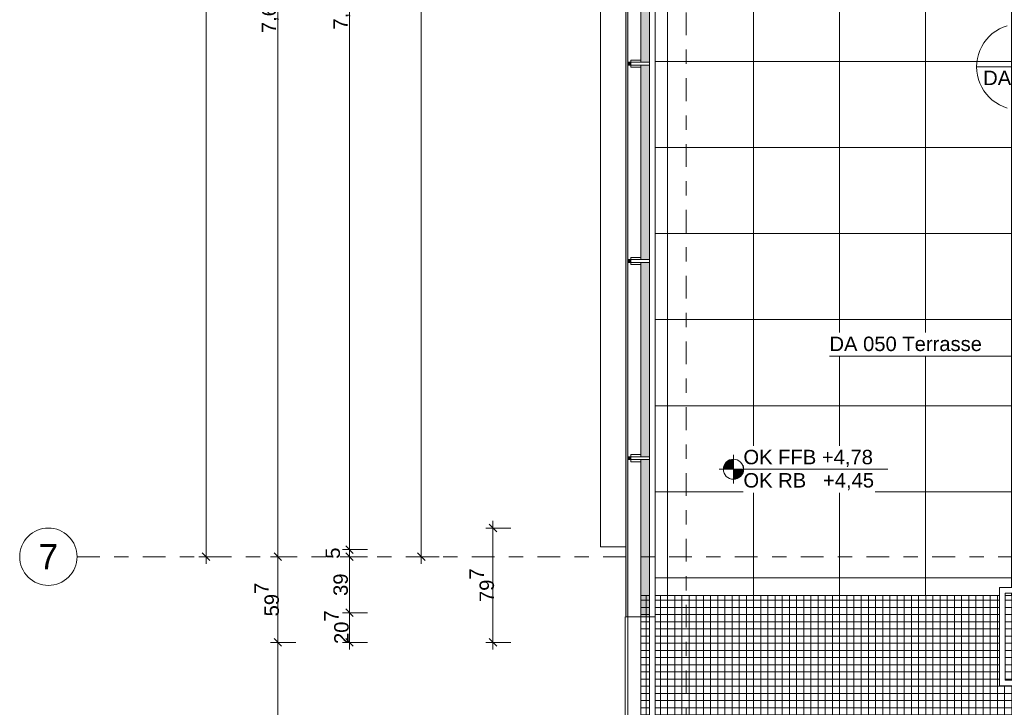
# Model space of a CAD drawing. Header units: metres. Extents: x -180 to 4, y -50 to 6.
# Tile 2 of 256: x -180.07 to -173.2, y -40.5 to -35.7. Entities that reach past the tile are written whole.
import ezdxf

# ---------------------------------------------------------------- set-up
doc = ezdxf.new("R2010")
doc.units = ezdxf.units.M
doc.header["$LTSCALE"] = 0.05
doc.header["$PDMODE"] = 1
doc.header["$PDSIZE"] = -2
doc.linetypes.add('Linienart-53', pattern=[5.291531, 3.175, -1.058062, 0.352704, -0.705764])
doc.layers.get('0').update_dxf_attribs({"lineweight": 25})
for name, color, linetype, lineweight, true_color in [('30 -33 Aussenwände- 7 Fassade_ Elemente', 7, 'Continuous', 9, 0x00aacc), ('30 -34 Innenwände- 6 Elemente', 7, 'Continuous', 9, 0xff6633), ('30 -36 Dächer- 3 Dachbeläge', 7, 'Continuous', 15, 0x9999ff), ('30 -36 Dächer- 4 Dachbekleidungen', 7, 'Continuous', 9, 0xccccff), ('70 -72 Beschriftung- 1 Beschriftung allgemein', 7, 'Continuous', 9, 0xff6633), ('70 -72 Beschriftung- 7 Detailverweise', 7, 'Continuous', 9, 0x00dd00), ('70 -76 Bemaßung- 2 Allgemein', 7, 'Continuous', 5, 0x6666cc)]:
    doc.layers.add(name, color=color, linetype=linetype, lineweight=lineweight, true_color=true_color)
for name, color, linetype, lineweight in [('60- 61 allgemeine Ausstattung- 4 Terrassen', 7, 'Continuous', 9), ('70 -71 Achsen- 1 Gebäudeachsen', 7, 'Linienart-53', 18), ('70 -72 Beschriftung- 5 Höhenkoten', 7, 'Continuous', 15), ('Keine', 7, 'Continuous', 9)]:
    doc.layers.add(name, color=color, linetype=linetype, lineweight=lineweight)
doc.styles.add('Arial', font='arial.ttf')
doc.dimstyles.new('k+k 1_50', dxfattribs={"dimtxt": 0.100689, "dimasz": 0.05302, "dimexe": 0.05, "dimexo": 0.15, "dimgap": 0.01, "dimtad": 1, "dimdec": 3, "dimtxsty": 'Arial', "dimblk": 'VW_SLASH', "dimblk1": 'VW_SLASH', "dimblk2": 'VW_SLASH', "dimcen": 0, "dimdle": 0.05, "dimadec": 3, "dimazin": 0, "dimtfac": 0.75, "dimtdec": 3, "dimtix": 1, "dimtmove": 0, "dimatfit": 0, "dimldrblk": 'VW_SLASH-1', "dimfxl": 0.125, "dimfxlon": 1, "dimfrac": 2, "dimtolj": 1, "dimarcsym": 0})

# ---------------------------------------------------------------- blocks, each defined once
blk = doc.blocks.new('Gruppe-7669')
at = {"color": 255}
blk.add_wipeout([(-175.826, -39.867), (-175.826, -42.937), (-172.846, -42.937), (-172.846, -42.847), (-175.736, -42.847), (-175.736, -39.867)], dxfattribs=at).dxf.layer = '30 -34 Innenwände- 6 Elemente'
at = {"layer": '30 -34 Innenwände- 6 Elemente', "flags": 128}
blk.add_lwpolyline([(-175.826, -39.867), (-175.826, -42.937), (-172.846, -42.937), (-172.846, -42.847), (-175.736, -42.847), (-175.736, -39.867)], close=True, dxfattribs=at)
blk = doc.blocks.new('Gruppe-7670')
at = {"color": 255}
blk.add_wipeout([(-175.676, -39.867), (-175.676, -42.787), (-172.846, -42.787), (-172.846, -42.747), (-175.636, -42.747), (-175.636, -39.867)], dxfattribs=at).dxf.layer = '30 -34 Innenwände- 6 Elemente'
at = {"layer": '30 -34 Innenwände- 6 Elemente', "flags": 128}
blk.add_lwpolyline([(-175.676, -39.867), (-175.676, -42.787), (-172.846, -42.787), (-172.846, -42.747), (-175.636, -42.747), (-175.636, -39.867)], close=True, dxfattribs=at)
blk = doc.blocks.new('Gruppe-7671')
at = {"layer": '30 -34 Innenwände- 6 Elemente', "color": 7, "transparency": 33554687}
blk.add_blockref('Gruppe-7669', (0, 0), dxfattribs=at)
blk.add_blockref('Gruppe-7670', (0, 0), dxfattribs=at)
blk = doc.blocks.new('Gruppe-7672')
at = {"layer": '30 -34 Innenwände- 6 Elemente', "color": 7, "transparency": 33554687}
blk.add_blockref('Gruppe-7671', (0, 0), dxfattribs=at)
at = {"layer": '30 -34 Innenwände- 6 Elemente', "color": 0, "flags": 1}
for tag in ['IFC_UUID', 'instanceID']:
    blk.add_attdef(tag, (-175.826, -42.937), '', height=0.00018, dxfattribs=at)
blk = doc.blocks.new('Gruppe-7729')
at = {"layer": '70 -72 Beschriftung- 5 Höhenkoten', "linetype": 'Continuous', "lineweight": 0}
h = blk.add_hatch(color=7, dxfattribs=at)
edge = h.paths.add_edge_path()
edge.add_arc((-175.091, -38.837), 0.07, 90, 180)
edge.add_line((-175.161, -38.837), (-175.091, -38.837))
edge.add_line((-175.091, -38.837), (-175.091, -38.767))
at = {"layer": '70 -72 Beschriftung- 5 Höhenkoten'}
blk.add_line((-175.091, -38.937), (-175.091, -38.737), dxfattribs=at)
at = {"layer": '70 -72 Beschriftung- 5 Höhenkoten', "flags": 128}
for points in [[(-175.091, -38.767, 0.414214), (-175.161, -38.837), (-175.091, -38.837)], [(-175.161, -38.837, 0.414214), (-175.091, -38.907), (-175.091, -38.837)]]:
    blk.add_lwpolyline(points, format="xyb", close=True, dxfattribs=at)
at = {"color": 255, "linetype": 'Continuous'}
blk.add_wipeout([(-175.021, -38.837), (-174.1123, -38.837), (-174.1123, -38.6748), (-175.021, -38.6748)], dxfattribs=at).dxf.layer = '70 -72 Beschriftung- 5 Höhenkoten'
at = {"layer": '70 -72 Beschriftung- 5 Höhenkoten', "insert": (-175.021, -38.7014), "char_height": 0.100689, "attachment_point": 1, "line_spacing_factor": 0.96878, "style": 'Arial'}
blk.add_mtext('OK FFB +4,78', dxfattribs=at)
at = {"color": 255, "linetype": 'Continuous'}
blk.add_wipeout([(-175.021, -38.9993), (-174.1044, -38.9993), (-174.1044, -38.837), (-175.021, -38.837)], dxfattribs=at).dxf.layer = '70 -72 Beschriftung- 5 Höhenkoten'
at = {"layer": '70 -72 Beschriftung- 5 Höhenkoten', "linetype": 'Continuous', "lineweight": 0}
h = blk.add_hatch(color=7, dxfattribs=at)
edge = h.paths.add_edge_path()
edge.add_arc((-175.091, -38.837), 0.07, 270, 360)
edge.add_line((-175.021, -38.837), (-175.091, -38.837))
edge.add_line((-175.091, -38.837), (-175.091, -38.907))
at = {"layer": '70 -72 Beschriftung- 5 Höhenkoten'}
blk.add_line((-175.191, -38.837), (-174.0133, -38.837), dxfattribs=at)
at = {"layer": '70 -72 Beschriftung- 5 Höhenkoten', "flags": 128}
for points in [[(-175.021, -38.837, 0.414214), (-175.091, -38.767), (-175.091, -38.837)], [(-175.091, -38.907, 0.414214), (-175.021, -38.837), (-175.091, -38.837)]]:
    blk.add_lwpolyline(points, format="xyb", close=True, dxfattribs=at)
at = {"layer": '70 -72 Beschriftung- 5 Höhenkoten', "insert": (-175.021, -38.8637), "char_height": 0.100689, "attachment_point": 1, "line_spacing_factor": 0.96878, "style": 'Arial'}
blk.add_mtext('OK RB   +4,45', dxfattribs=at)
blk = doc.blocks.new('Gruppe-7746')
at = {"layer": '70 -72 Beschriftung- 7 Detailverweise'}
blk.add_line((0.935, 0), (0.335, 0), dxfattribs=at)
at = {"layer": '70 -72 Beschriftung- 7 Detailverweise', "flags": 128}
blk.add_lwpolyline([(0.935, 0), (0.9336, -0.0294), (0.9292, -0.0585), (0.9221, -0.0871), (0.9122, -0.1148), (0.8996, -0.1414), (0.8844, -0.1667), (0.8669, -0.1903), (0.8471, -0.2121), (0.8253, -0.2319), (0.8017, -0.2494), (0.7764, -0.2646), (0.7498, -0.2772), (0.7221, -0.2871), (0.6935, -0.2942), (0.6644, -0.2986), (0.635, -0.3), (0.6056, -0.2986), (0.5765, -0.2942), (0.5479, -0.2871), (0.5202, -0.2772), (0.4936, -0.2646), (0.4683, -0.2494), (0.4447, -0.2319), (0.4229, -0.2121), (0.4031, -0.1903), (0.3856, -0.1667), (0.3704, -0.1414), (0.3578, -0.1148), (0.3479, -0.0871), (0.3408, -0.0585), (0.3364, -0.0294), (0.335, 0), (0.3364, 0.0294), (0.3408, 0.0585), (0.3479, 0.0871), (0.3578, 0.1148), (0.3704, 0.1414), (0.3856, 0.1667), (0.4031, 0.1903), (0.4229, 0.2121), (0.4447, 0.2319), (0.4683, 0.2494), (0.4936, 0.2646), (0.5202, 0.2772), (0.5479, 0.2871), (0.5765, 0.2942), (0.6056, 0.2986), (0.635, 0.3), (0.6644, 0.2986), (0.6935, 0.2942), (0.7221, 0.2871), (0.7498, 0.2772), (0.7764, 0.2646), (0.8017, 0.2494), (0.8253, 0.2319), (0.8471, 0.2121), (0.8669, 0.1903), (0.8844, 0.1667), (0.8996, 0.1414), (0.9122, 0.1148), (0.9221, 0.0871), (0.9292, 0.0585), (0.9336, 0.0294)], close=True, dxfattribs=at)
at = {"layer": '70 -72 Beschriftung- 7 Detailverweise'}
blk.add_point((0.635, 0), dxfattribs=at)
at = {"layer": '70 -72 Beschriftung- 7 Detailverweise', "char_height": 0.10069, "line_spacing_factor": 0.96878, "style": 'Arial'}
for s, insert, attachment_point in [('RQ', (0.635, 0.0046), 8), ('DA_002', (0.635, -0.0267), 2)]:
    blk.add_mtext(s, dxfattribs=dict(at, insert=insert, attachment_point=attachment_point))
blk = doc.blocks.new('Referenzmarkierung-3')
at = {"layer": '70 -72 Beschriftung- 7 Detailverweise', "transparency": 33554687}
for q in [(-1.1324, 0), (0.635, 0)]:
    blk.add_line((0, 0), q, dxfattribs=at)
at = {"layer": '70 -72 Beschriftung- 7 Detailverweise', "color": 7, "transparency": 33554687}
blk.add_blockref('Gruppe-7746', (0, 0), dxfattribs=at)
blk = doc.blocks.new('Gruppe-7831')
at = {"color": 255}
blk.add_wipeout([(-175.736, -38.7495), (-175.806, -38.7495), (-175.806, -38.7695), (-175.736, -38.7695)], dxfattribs=at).dxf.layer = '30 -36 Dächer- 4 Dachbekleidungen'
at = {"layer": '30 -36 Dächer- 3 Dachbeläge', "linetype": 'Continuous', "lineweight": 0, "transparency": 33554687}
blk.add_hatch(color=254, dxfattribs=at).paths.add_polyline_path([(-175.826, -38.7495), (-175.806, -38.7495), (-175.806, -38.7695), (-175.826, -38.7695)])
at = {"layer": '30 -36 Dächer- 3 Dachbeläge', "color": 254, "linetype": 'Continuous', "lineweight": 9, "true_color": 0xccccff, "transparency": 33554687, "flags": 128}
blk.add_lwpolyline([(-175.826, -38.7495), (-175.806, -38.7495), (-175.806, -38.7695), (-175.826, -38.7695)], dxfattribs=at)
at = {"layer": '30 -36 Dächer- 4 Dachbekleidungen', "flags": 128}
for points in [[(-175.736, -38.7345), (-175.806, -38.7345), (-175.806, -38.7495)], [(-175.736, -38.7495), (-175.806, -38.7495), (-175.806, -38.7695), (-175.736, -38.7695)], [(-175.736, -38.7845), (-175.806, -38.7845), (-175.806, -38.7695)]]:
    blk.add_lwpolyline(points, dxfattribs=at)
at = {"color": 255}
blk.add_wipeout([(-175.736, -38.7495), (-175.676, -38.7495), (-175.676, -38.7695), (-175.736, -38.7695)], dxfattribs=at).dxf.layer = '30 -36 Dächer- 4 Dachbekleidungen'
at = {"layer": '30 -36 Dächer- 4 Dachbekleidungen', "flags": 128}
blk.add_lwpolyline([(-175.736, -38.7495), (-175.676, -38.7495), (-175.676, -38.7695), (-175.736, -38.7695)], dxfattribs=at)
blk = doc.blocks.new('Gruppe-7832')
at = {"color": 255}
blk.add_wipeout([(-175.736, -37.3745), (-175.806, -37.3745), (-175.806, -37.3945), (-175.736, -37.3945)], dxfattribs=at).dxf.layer = '30 -36 Dächer- 4 Dachbekleidungen'
at = {"layer": '30 -36 Dächer- 3 Dachbeläge', "linetype": 'Continuous', "lineweight": 0, "transparency": 33554687}
blk.add_hatch(color=254, dxfattribs=at).paths.add_polyline_path([(-175.826, -37.3745), (-175.806, -37.3745), (-175.806, -37.3945), (-175.826, -37.3945)])
at = {"layer": '30 -36 Dächer- 3 Dachbeläge', "color": 254, "linetype": 'Continuous', "lineweight": 9, "true_color": 0xccccff, "transparency": 33554687, "flags": 128}
blk.add_lwpolyline([(-175.826, -37.3745), (-175.806, -37.3745), (-175.806, -37.3945), (-175.826, -37.3945)], dxfattribs=at)
at = {"layer": '30 -36 Dächer- 4 Dachbekleidungen', "flags": 128}
for points in [[(-175.736, -37.3595), (-175.806, -37.3595), (-175.806, -37.3745)], [(-175.736, -37.3745), (-175.806, -37.3745), (-175.806, -37.3945), (-175.736, -37.3945)], [(-175.736, -37.4095), (-175.806, -37.4095), (-175.806, -37.3945)]]:
    blk.add_lwpolyline(points, dxfattribs=at)
at = {"color": 255}
blk.add_wipeout([(-175.736, -37.3745), (-175.676, -37.3745), (-175.676, -37.3945), (-175.736, -37.3945)], dxfattribs=at).dxf.layer = '30 -36 Dächer- 4 Dachbekleidungen'
at = {"layer": '30 -36 Dächer- 4 Dachbekleidungen', "flags": 128}
blk.add_lwpolyline([(-175.736, -37.3745), (-175.676, -37.3745), (-175.676, -37.3945), (-175.736, -37.3945)], dxfattribs=at)
blk = doc.blocks.new('Gruppe-7833')
at = {"color": 255}
blk.add_wipeout([(-175.736, -35.9995), (-175.806, -35.9995), (-175.806, -36.0195), (-175.736, -36.0195)], dxfattribs=at).dxf.layer = '30 -36 Dächer- 4 Dachbekleidungen'
at = {"layer": '30 -36 Dächer- 3 Dachbeläge', "linetype": 'Continuous', "lineweight": 0, "transparency": 33554687}
blk.add_hatch(color=254, dxfattribs=at).paths.add_polyline_path([(-175.826, -35.9995), (-175.806, -35.9995), (-175.806, -36.0195), (-175.826, -36.0195)])
at = {"layer": '30 -36 Dächer- 3 Dachbeläge', "color": 254, "linetype": 'Continuous', "lineweight": 9, "true_color": 0xccccff, "transparency": 33554687, "flags": 128}
blk.add_lwpolyline([(-175.826, -35.9995), (-175.806, -35.9995), (-175.806, -36.0195), (-175.826, -36.0195)], dxfattribs=at)
at = {"layer": '30 -36 Dächer- 4 Dachbekleidungen', "flags": 128}
for points in [[(-175.736, -35.9845), (-175.806, -35.9845), (-175.806, -35.9995)], [(-175.736, -35.9995), (-175.806, -35.9995), (-175.806, -36.0195), (-175.736, -36.0195)], [(-175.736, -36.0345), (-175.806, -36.0345), (-175.806, -36.0195)]]:
    blk.add_lwpolyline(points, dxfattribs=at)
at = {"color": 255}
blk.add_wipeout([(-175.736, -35.9995), (-175.676, -35.9995), (-175.676, -36.0195), (-175.736, -36.0195)], dxfattribs=at).dxf.layer = '30 -36 Dächer- 4 Dachbekleidungen'
at = {"layer": '30 -36 Dächer- 4 Dachbekleidungen', "flags": 128}
blk.add_lwpolyline([(-175.736, -35.9995), (-175.676, -35.9995), (-175.676, -36.0195), (-175.736, -36.0195)], dxfattribs=at)
blk = doc.blocks.new('Gruppe-7859')
at = {"layer": '60- 61 allgemeine Ausstattung- 4 Terrassen', "linetype": 'Continuous', "lineweight": 9, "transparency": 33554534}
h = blk.add_hatch(dxfattribs=at)
h.set_pattern_fill('Platte 60_60 SRF-1', style=0, pattern_type=2)
h.set_pattern_definition([(90, (-171.951, -31.79404), (-0.6, 7e-17), []), (0, (-171.951, -31.79404), (0, 0.6), [])])
h.paths.add_polyline_path([(-163.6783, -31.794), (-175.661, -31.794), (-175.661, -39.717), (-171.951, -39.717), (-171.951, -33.594), (-163.6783, -33.594)])
h = blk.add_hatch(dxfattribs=at)
h.set_pattern_fill('Betonfertigteil  SRF', color=252, style=0, pattern_type=2)
h.set_pattern_definition([(0, (0, 0), (3e-18, 0.05), []), (90, (0, 0), (0.05, 0), [])])
h.paths.add_polyline_path([(-172.846, -40.247), (-173.136, -40.247), (-173.136, -39.717), (-175.736, -39.717), (-175.736, -42.847), (-172.846, -42.847)])
at = {"layer": '60- 61 allgemeine Ausstattung- 4 Terrassen', "color": 252, "linetype": 'Continuous', "true_color": 0x888888, "flags": 128}
blk.add_lwpolyline([(-172.846, -40.247), (-173.136, -40.247), (-173.136, -39.717), (-175.736, -39.717), (-175.736, -42.847), (-172.846, -42.847)], close=True, dxfattribs=at)
at = {"layer": '70 -72 Beschriftung- 7 Detailverweise'}
blk.add_line((-172.795, -36.0314), (-173.395, -36.0314), dxfattribs=at)
at = {"layer": '70 -72 Beschriftung- 7 Detailverweise', "transparency": 33554687}
blk.add_line((-173.2886, -38.0479), (-172.6536, -38.0479), dxfattribs=at)
at = {"layer": '70 -72 Beschriftung- 7 Detailverweise', "flags": 128}
blk.add_lwpolyline([(-173.1821, -36.3185), (-173.2098, -36.3086), (-173.2364, -36.296), (-173.2617, -36.2809), (-173.2853, -36.2633), (-173.3071, -36.2435), (-173.3269, -36.2217), (-173.3444, -36.1981), (-173.3596, -36.1728), (-173.3721, -36.1462), (-173.3821, -36.1185), (-173.3892, -36.0899), (-173.3935, -36.0608), (-173.395, -36.0314), (-173.3935, -36.002), (-173.3892, -35.9729), (-173.3821, -35.9443), (-173.3721, -35.9166), (-173.3596, -35.89), (-173.3444, -35.8647), (-173.3269, -35.8411), (-173.3071, -35.8193), (-173.2853, -35.7995), (-173.2617, -35.782), (-173.2364, -35.7668), (-173.2098, -35.7542), (-173.1821, -35.7443)], dxfattribs=at)
at = {"layer": '70 -72 Beschriftung- 7 Detailverweise'}
blk.add_blockref('Referenzmarkierung-3', (-173.2886, -38.0479), dxfattribs=at)
at = {"layer": '70 -72 Beschriftung- 7 Detailverweise', "insert": (-173.095, -36.0581), "char_height": 0.10069, "attachment_point": 2, "line_spacing_factor": 0.96878, "style": 'Arial'}
blk.add_mtext('DA_145', dxfattribs=at)
at = {"color": 255, "linetype": 'Continuous', "lineweight": 9, "transparency": 33554687}
blk.add_wipeout([(-176.018, -31.267), (-175.841, -31.267), (-175.841, -39.377), (-176.018, -39.377)], dxfattribs=at).dxf.layer = '30 -33 Aussenwände- 7 Fassade_ Elemente'
at = {"layer": '30 -36 Dächer- 3 Dachbeläge', "linetype": 'Continuous', "lineweight": 0}
blk.add_hatch(color=254, dxfattribs=at).paths.add_polyline_path([(-175.676, -39.717), (-175.676, -31.617), (-175.841, -31.617), (-175.841, -39.867), (-175.636, -39.867), (-175.636, -39.717)])
at = {"layer": '30 -33 Aussenwände- 7 Fassade_ Elemente', "color": 7, "linetype": 'Continuous', "lineweight": 9, "transparency": 33554687, "flags": 128}
blk.add_lwpolyline([(-176.018, -31.267), (-175.841, -31.267), (-175.841, -39.377), (-176.018, -39.377)], close=True, dxfattribs=at)
at = {"layer": '30 -36 Dächer- 3 Dachbeläge', "flags": 128}
blk.add_lwpolyline([(-175.676, -39.717), (-175.676, -31.617), (-175.841, -31.617), (-175.841, -39.867), (-175.636, -39.867), (-175.636, -39.717)], close=True, dxfattribs=at)
at = {"layer": '60- 61 allgemeine Ausstattung- 4 Terrassen', "color": 7}
blk.add_blockref('Gruppe-7729', (0, 0), dxfattribs=at)
at = {"color": 255}
blk.add_wipeout([(-173.236, -40.347), (-172.846, -40.347), (-172.846, -40.307), (-173.196, -40.307), (-173.196, -39.702), (-160.641, -39.702), (-160.641, -39.662), (-173.236, -39.662)], dxfattribs=at).dxf.layer = '30 -36 Dächer- 4 Dachbekleidungen'
at = {"color": 255, "linetype": 'Continuous'}
blk.add_wipeout([(-174.421, -38.0479), (-173.3516, -38.0479), (-173.3516, -37.8856), (-174.421, -37.8856)], dxfattribs=at).dxf.layer = '70 -72 Beschriftung- 5 Höhenkoten'
at = {"layer": '30 -36 Dächer- 4 Dachbekleidungen', "flags": 128}
blk.add_lwpolyline([(-173.236, -40.347), (-172.846, -40.347), (-172.846, -40.307), (-173.196, -40.307), (-173.196, -39.702), (-160.641, -39.702), (-160.641, -39.662), (-173.236, -39.662)], close=True, dxfattribs=at)
at = {"layer": '70 -72 Beschriftung- 7 Detailverweise', "transparency": 33554687}
blk.add_line((-173.2886, -38.0479), (-174.421, -38.0479), dxfattribs=at)
at = {"layer": '70 -72 Beschriftung- 5 Höhenkoten', "insert": (-174.421, -37.9122), "char_height": 0.100689, "attachment_point": 1, "line_spacing_factor": 0.96878, "style": 'Arial'}
blk.add_mtext('DA 050 Terrasse', dxfattribs=at)
at = {"color": 255}
for points in [[(-175.826, -31.617), (-175.736, -31.617), (-175.736, -39.867), (-175.826, -39.867)], [(-175.676, -31.617), (-175.636, -31.617), (-175.636, -39.867), (-175.676, -39.867)]]:
    blk.add_wipeout(points, dxfattribs=at).dxf.layer = '30 -36 Dächer- 4 Dachbekleidungen'
at = {"layer": '30 -36 Dächer- 4 Dachbekleidungen', "flags": 128}
for points in [[(-175.826, -31.617), (-175.736, -31.617), (-175.736, -39.867), (-175.826, -39.867)], [(-175.676, -31.617), (-175.636, -31.617), (-175.636, -39.867), (-175.676, -39.867)]]:
    blk.add_lwpolyline(points, close=True, dxfattribs=at)
at = {"layer": '70 -72 Beschriftung- 1 Beschriftung allgemein', "color": 7}
for name in ['Gruppe-7833', 'Gruppe-7832', 'Gruppe-7831']:
    blk.add_blockref(name, (0, 0), dxfattribs=at)
blk = doc.blocks.new('_OG3_2D (2D)')
at = {"layer": '30 -33 Aussenwände- 7 Fassade_ Elemente', "flags": 128}
blk.add_lwpolyline([(-160.61099996, -39.83704198), (-173.02599996, -39.83704198), (-173.02599996, -40.13704198), (-172.81099996, -40.13704198), (-172.81099996, -42.95704198), (-175.84599996, -42.95704198), (-175.84599996, -39.86704198)], dxfattribs=at)
at = {"layer": '30 -34 Innenwände- 6 Elemente'}
blk.add_blockref('Gruppe-7672', (0, 0), dxfattribs=at)
at = {"layer": '70 -72 Beschriftung- 1 Beschriftung allgemein', "color": 7}
blk.add_blockref('Gruppe-7859', (0, 0), dxfattribs=at)
blk = doc.blocks.new('Gruppe-9702')
at = {"color": 255}
blk.add_wipeout([(-175.826, -39.867), (-175.826, -42.937), (-172.846, -42.937), (-172.846, -42.847), (-175.736, -42.847), (-175.736, -39.867)], dxfattribs=at).dxf.layer = '30 -34 Innenwände- 6 Elemente'
at = {"layer": '30 -34 Innenwände- 6 Elemente', "flags": 128}
blk.add_lwpolyline([(-175.826, -39.867), (-175.826, -42.937), (-172.846, -42.937), (-172.846, -42.847), (-175.736, -42.847), (-175.736, -39.867)], close=True, dxfattribs=at)
blk = doc.blocks.new('Gruppe-9703')
at = {"color": 255}
blk.add_wipeout([(-175.676, -39.867), (-175.676, -42.787), (-172.846, -42.787), (-172.846, -42.747), (-175.636, -42.747), (-175.636, -39.867)], dxfattribs=at).dxf.layer = '30 -34 Innenwände- 6 Elemente'
at = {"layer": '30 -34 Innenwände- 6 Elemente', "flags": 128}
blk.add_lwpolyline([(-175.676, -39.867), (-175.676, -42.787), (-172.846, -42.787), (-172.846, -42.747), (-175.636, -42.747), (-175.636, -39.867)], close=True, dxfattribs=at)
blk = doc.blocks.new('Gruppe-9704')
at = {"layer": '30 -34 Innenwände- 6 Elemente', "color": 7, "transparency": 33554687}
blk.add_blockref('Gruppe-9702', (0, 0), dxfattribs=at)
blk.add_blockref('Gruppe-9703', (0, 0), dxfattribs=at)
blk = doc.blocks.new('Gruppe-9705')
at = {"layer": '30 -34 Innenwände- 6 Elemente', "color": 7, "transparency": 33554687}
blk.add_blockref('Gruppe-9704', (0, 0), dxfattribs=at)
at = {"layer": '30 -34 Innenwände- 6 Elemente', "color": 0, "flags": 1}
for tag in ['IFC_UUID', 'instanceID']:
    blk.add_attdef(tag, (-175.826, -42.937), '', height=0.00018, dxfattribs=at)
blk = doc.blocks.new('VW_SLASH')
at = {"color": 0, "linetype": 'ByBlock', "lineweight": -2, "transparency": 16777216}
blk.add_line((0.94, 0), (-1, 0), dxfattribs=at)
at = {"color": 0, "lineweight": 20, "transparency": 16777216, "flags": 128}
blk.add_lwpolyline([(0.5, 0.5), (-0.5, -0.5)], dxfattribs=at)
blk = doc.blocks.new('*D10942')
at = {"layer": '70 -76 Bemaßung- 2 Allgemein', "color": 0, "lineweight": -2}
for p, q in [((-176.643, -39.247), (-176.818, -39.247)), ((-176.768, -39.991), (-176.768, -39.3001)), ((-176.643, -40.044), (-176.818, -40.044))]:
    blk.add_line(p, q, dxfattribs=at)
at = {"layer": 'Defpoints', "color": 0}
for p in [(-176.768, -39.247), (-159.996, -39.247), (-160.181, -40.044)]:
    blk.add_point(p, dxfattribs=at)
at = {"layer": '70 -76 Bemaßung- 2 Allgemein', "color": 0, "lineweight": -2, "xscale": 0.05302001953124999, "yscale": 0.05302001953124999, "zscale": 0.05302001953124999}
for p, rotation in [((-176.768, -39.247), 90), ((-176.768, -40.044), 270)]:
    blk.add_blockref('VW_SLASH', p, dxfattribs=dict(at, rotation=rotation))
at = {"layer": '70 -76 Bemaßung- 2 Allgemein', "color": 0, "insert": (-176.8453, -39.6455), "char_height": 0.100689, "attachment_point": 5, "rotation": 90, "style": 'Arial'}
blk.add_mtext('\\A1;79\\S7^ ;', dxfattribs=at)
blk = doc.blocks.new('VW_SLASH-1')
at = {"color": 0, "linetype": 'ByBlock', "lineweight": -2, "transparency": 16777216}
blk.add_line((0.94, 0), (-1, 0), dxfattribs=at)
at = {"color": 0, "lineweight": 5, "transparency": 16777216, "flags": 128}
blk.add_lwpolyline([(0.5, 0.5), (-0.5, -0.5)], dxfattribs=at)
blk = doc.blocks.new('*D10948')
at = {"layer": '70 -76 Bemaßung- 2 Allgemein', "color": 0, "lineweight": -2}
for p, q in [((-178.643, -31.197), (-178.818, -31.197)), ((-178.768, -39.394), (-178.768, -31.2501)), ((-178.643, -39.447), (-178.818, -39.447))]:
    blk.add_line(p, q, dxfattribs=at)
at = {"layer": 'Defpoints', "color": 0}
for p in [(-178.768, -31.197), (-178.268, -31.197), (-178.268, -39.447)]:
    blk.add_point(p, dxfattribs=at)
at = {"layer": '70 -76 Bemaßung- 2 Allgemein', "color": 0, "lineweight": -2, "xscale": 0.05302001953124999, "yscale": 0.05302001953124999, "zscale": 0.05302001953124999}
for p, rotation in [((-178.768, -31.197), 90), ((-178.768, -39.447), 270)]:
    blk.add_blockref('VW_SLASH', p, dxfattribs=dict(at, rotation=rotation))
at = {"layer": '70 -76 Bemaßung- 2 Allgemein', "color": 0, "insert": (-178.8385, -35.322), "char_height": 0.10069, "attachment_point": 5, "rotation": 90, "style": 'Arial'}
blk.add_mtext('\\A1;8,25', dxfattribs=at)
blk = doc.blocks.new('*D11043')
at = {"layer": '70 -76 Bemaßung- 2 Allgemein', "color": 0, "lineweight": -2}
for p, q in [((-178.143, -31.794), (-178.318, -31.794)), ((-178.268, -39.394), (-178.268, -31.8471)), ((-178.143, -39.447), (-178.318, -39.447))]:
    blk.add_line(p, q, dxfattribs=at)
at = {"layer": 'Defpoints', "color": 0}
for p in [(-178.268, -31.794), (-175.371, -31.794), (-177.768, -39.447)]:
    blk.add_point(p, dxfattribs=at)
at = {"layer": '70 -76 Bemaßung- 2 Allgemein', "color": 0, "lineweight": -2, "xscale": 0.05302001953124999, "yscale": 0.05302001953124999, "zscale": 0.05302001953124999}
for p, rotation in [((-178.268, -31.794), 90), ((-178.268, -39.447), 270)]:
    blk.add_blockref('VW_SLASH', p, dxfattribs=dict(at, rotation=rotation))
at = {"layer": '70 -76 Bemaßung- 2 Allgemein', "color": 0, "insert": (-178.3561, -35.6205), "char_height": 0.100689, "attachment_point": 5, "rotation": 90, "style": 'Arial'}
blk.add_mtext('\\A1;7,65\\S3^ ;', dxfattribs=at)
blk = doc.blocks.new('*D11044')
at = {"layer": '70 -76 Bemaßung- 2 Allgemein', "color": 0, "lineweight": -2}
for p, q in [((-178.143, -39.447), (-178.318, -39.447)), ((-178.268, -39.991), (-178.268, -39.5001)), ((-178.143, -40.044), (-178.318, -40.044))]:
    blk.add_line(p, q, dxfattribs=at)
at = {"layer": 'Defpoints', "color": 0}
for p in [(-178.268, -39.447), (-177.768, -39.447), (-160.171, -40.044)]:
    blk.add_point(p, dxfattribs=at)
at = {"layer": '70 -76 Bemaßung- 2 Allgemein', "color": 0, "lineweight": -2, "xscale": 0.05302001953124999, "yscale": 0.05302001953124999, "zscale": 0.05302001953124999}
for p, rotation in [((-178.268, -39.447), 90), ((-178.268, -40.044), 270)]:
    blk.add_blockref('VW_SLASH', p, dxfattribs=dict(at, rotation=rotation))
at = {"layer": '70 -76 Bemaßung- 2 Allgemein', "color": 0, "insert": (-178.3453, -39.7455), "char_height": 0.100689, "attachment_point": 5, "rotation": 90, "style": 'Arial'}
blk.add_mtext('\\A1;59\\S7^ ;', dxfattribs=at)
blk = doc.blocks.new('*D11045')
at = {"layer": '70 -76 Bemaßung- 2 Allgemein', "color": 0, "lineweight": -2}
for p, q in [((-178.143, -40.044), (-178.318, -40.044)), ((-178.268, -42.664), (-178.268, -40.0971)), ((-178.143, -42.717), (-178.318, -42.717))]:
    blk.add_line(p, q, dxfattribs=at)
at = {"layer": 'Defpoints', "color": 0}
for p in [(-178.268, -40.044), (-160.171, -40.044), (-174.7881, -42.717)]:
    blk.add_point(p, dxfattribs=at)
at = {"layer": '70 -76 Bemaßung- 2 Allgemein', "color": 0, "lineweight": -2, "xscale": 0.05302001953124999, "yscale": 0.05302001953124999, "zscale": 0.05302001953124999}
for p, rotation in [((-178.268, -40.044), 90), ((-178.268, -42.717), 270)]:
    blk.add_blockref('VW_SLASH', p, dxfattribs=dict(at, rotation=rotation))
at = {"layer": '70 -76 Bemaßung- 2 Allgemein', "color": 0, "insert": (-178.3561, -41.3805), "char_height": 0.100689, "attachment_point": 5, "rotation": 90, "style": 'Arial'}
blk.add_mtext('\\A1;2,67\\S3^ ;', dxfattribs=at)
blk = doc.blocks.new('*D11347')
at = {"layer": '70 -76 Bemaßung- 2 Allgemein', "color": 0, "lineweight": -2}
for p, q in [((-177.643, -31.794), (-177.818, -31.794)), ((-177.768, -39.344), (-177.768, -31.8471)), ((-177.643, -39.397), (-177.818, -39.397))]:
    blk.add_line(p, q, dxfattribs=at)
at = {"layer": 'Defpoints', "color": 0}
for p in [(-177.768, -31.794), (-175.371, -31.794), (-176.018, -39.397)]:
    blk.add_point(p, dxfattribs=at)
at = {"layer": '70 -76 Bemaßung- 2 Allgemein', "color": 0, "lineweight": -2, "xscale": 0.05302001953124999, "yscale": 0.05302001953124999, "zscale": 0.05302001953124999}
for p, rotation in [((-177.768, -31.794), 90), ((-177.768, -39.397), 270)]:
    blk.add_blockref('VW_SLASH', p, dxfattribs=dict(at, rotation=rotation))
at = {"layer": '70 -76 Bemaßung- 2 Allgemein', "color": 0, "insert": (-177.8561, -35.5955), "char_height": 0.100689, "attachment_point": 5, "rotation": 90, "style": 'Arial'}
blk.add_mtext('\\A1;7,60\\S3^ ;', dxfattribs=at)
blk = doc.blocks.new('*D11348')
at = {"layer": '70 -76 Bemaßung- 2 Allgemein', "color": 0, "lineweight": -2}
for p, q in [((-177.768, -39.344), (-177.768, -39.291)), ((-177.643, -39.397), (-177.818, -39.397)), ((-177.768, -39.447), (-177.768, -39.397)), ((-177.643, -39.447), (-177.818, -39.447)), ((-177.768, -39.5001), (-177.768, -39.5531))]:
    blk.add_line(p, q, dxfattribs=at)
at = {"layer": 'Defpoints', "color": 0}
for p in [(-177.768, -39.397), (-176.018, -39.397), (-177.268, -39.447)]:
    blk.add_point(p, dxfattribs=at)
at = {"layer": '70 -76 Bemaßung- 2 Allgemein', "color": 0, "lineweight": -2, "xscale": 0.05302001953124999, "yscale": 0.05302001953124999, "zscale": 0.05302001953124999}
for p, rotation in [((-177.768, -39.397), 270), ((-177.768, -39.447), 90)]:
    blk.add_blockref('VW_SLASH', p, dxfattribs=dict(at, rotation=rotation))
at = {"layer": '70 -76 Bemaßung- 2 Allgemein', "color": 0, "insert": (-177.8842, -39.422), "char_height": 0.10069, "attachment_point": 5, "rotation": 90, "style": 'Arial'}
blk.add_mtext('\\A1;5', dxfattribs=at)
blk = doc.blocks.new('*D11349')
at = {"layer": '70 -76 Bemaßung- 2 Allgemein', "color": 0, "lineweight": -2}
for p, q in [((-177.643, -39.447), (-177.818, -39.447)), ((-177.768, -39.784), (-177.768, -39.5001)), ((-177.643, -39.837), (-177.818, -39.837))]:
    blk.add_line(p, q, dxfattribs=at)
at = {"layer": 'Defpoints', "color": 0}
for p in [(-177.768, -39.447), (-177.268, -39.447), (-175.5315, -39.837)]:
    blk.add_point(p, dxfattribs=at)
at = {"layer": '70 -76 Bemaßung- 2 Allgemein', "color": 0, "lineweight": -2, "xscale": 0.05302001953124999, "yscale": 0.05302001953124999, "zscale": 0.05302001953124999}
for p, rotation in [((-177.768, -39.447), 90), ((-177.768, -39.837), 270)]:
    blk.add_blockref('VW_SLASH', p, dxfattribs=dict(at, rotation=rotation))
at = {"layer": '70 -76 Bemaßung- 2 Allgemein', "color": 0, "insert": (-177.8294, -39.642), "char_height": 0.10069, "attachment_point": 5, "rotation": 90, "style": 'Arial'}
blk.add_mtext('\\A1;39', dxfattribs=at)
blk = doc.blocks.new('*D11350')
at = {"layer": '70 -76 Bemaßung- 2 Allgemein', "color": 0, "lineweight": -2}
for p, q in [((-177.643, -39.837), (-177.818, -39.837)), ((-177.768, -39.991), (-177.768, -39.8901)), ((-177.643, -40.044), (-177.818, -40.044))]:
    blk.add_line(p, q, dxfattribs=at)
at = {"layer": 'Defpoints', "color": 0}
for p in [(-177.768, -39.837), (-175.5315, -39.837), (-160.171, -40.044)]:
    blk.add_point(p, dxfattribs=at)
at = {"layer": '70 -76 Bemaßung- 2 Allgemein', "color": 0, "lineweight": -2, "xscale": 0.05302001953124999, "yscale": 0.05302001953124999, "zscale": 0.05302001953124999}
for p, rotation in [((-177.768, -39.837), 90), ((-177.768, -40.044), 270)]:
    blk.add_blockref('VW_SLASH', p, dxfattribs=dict(at, rotation=rotation))
at = {"layer": '70 -76 Bemaßung- 2 Allgemein', "color": 0, "insert": (-177.859, -39.9381), "char_height": 0.100689, "attachment_point": 5, "rotation": 90, "style": 'Arial'}
blk.add_mtext('\\A1;20\\S7^ ;', dxfattribs=at)
blk = doc.blocks.new('*D11530')
at = {"layer": '70 -76 Bemaßung- 2 Allgemein', "color": 0, "lineweight": -2}
for p, q in [((-177.143, -31.397), (-177.318, -31.397)), ((-177.268, -39.394), (-177.268, -31.4501)), ((-177.143, -39.447), (-177.318, -39.447))]:
    blk.add_line(p, q, dxfattribs=at)
at = {"layer": 'Defpoints', "color": 0}
for p in [(-177.268, -31.397), (-99.221, -31.397), (-176.768, -39.447)]:
    blk.add_point(p, dxfattribs=at)
at = {"layer": '70 -76 Bemaßung- 2 Allgemein', "color": 0, "lineweight": -2, "xscale": 0.05302001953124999, "yscale": 0.05302001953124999, "zscale": 0.05302001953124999}
for p, rotation in [((-177.268, -31.397), 90), ((-177.268, -39.447), 270)]:
    blk.add_blockref('VW_SLASH', p, dxfattribs=dict(at, rotation=rotation))
at = {"layer": '70 -76 Bemaßung- 2 Allgemein', "color": 0, "insert": (-177.3385, -35.422), "char_height": 0.10069, "attachment_point": 5, "rotation": 90, "style": 'Arial'}
blk.add_mtext('\\A1;8,05', dxfattribs=at)
blk = doc.blocks.new('_Achsen (3D)')
at = {"layer": '70 -71 Achsen- 1 Gebäudeachsen', "transparency": 33554687}
for p, q in [((-175.421, 3.8), (-175.421, -46.172)), ((-179.668, -39.447), (3.826, -39.447))]:
    blk.add_line(p, q, dxfattribs=at)
at = {"color": 255, "transparency": 33554687}
blk.add_wipeout([(-179.668, -39.447), (-179.669, -39.4666), (-179.6718, -39.4861), (-179.6766, -39.5051), (-179.6832, -39.5236), (-179.6916, -39.5413), (-179.7017, -39.5582), (-179.7134, -39.5739), (-179.7266, -39.5885), (-179.7411, -39.6016), (-179.7569, -39.6133), (-179.7737, -39.6234), (-179.7915, -39.6318), (-179.8099, -39.6384), (-179.829, -39.6432), (-179.8484, -39.6461), (-179.868, -39.647), (-179.8876, -39.6461), (-179.907, -39.6432), (-179.9261, -39.6384), (-179.9445, -39.6318), (-179.9623, -39.6234), (-179.9791, -39.6133), (-179.9949, -39.6016), (-180.0094, -39.5885), (-180.0226, -39.5739), (-180.0343, -39.5582), (-180.0444, -39.5413), (-180.0528, -39.5236), (-180.0594, -39.5051), (-180.0642, -39.4861), (-180.067, -39.4666), (-180.068, -39.447), (-180.067, -39.4274), (-180.0642, -39.408), (-180.0594, -39.389), (-180.0528, -39.3705), (-180.0444, -39.3528), (-180.0343, -39.3359), (-180.0226, -39.3202), (-180.0094, -39.3056), (-179.9949, -39.2924), (-179.9791, -39.2807), (-179.9623, -39.2707), (-179.9445, -39.2623), (-179.9261, -39.2557), (-179.907, -39.2509), (-179.8876, -39.248), (-179.868, -39.247), (-179.8484, -39.248), (-179.829, -39.2509), (-179.8099, -39.2557), (-179.7915, -39.2623), (-179.7737, -39.2707), (-179.7569, -39.2807), (-179.7411, -39.2924), (-179.7266, -39.3056), (-179.7134, -39.3202), (-179.7017, -39.3359), (-179.6916, -39.3528), (-179.6832, -39.3705), (-179.6766, -39.389), (-179.6718, -39.408), (-179.669, -39.4274)], dxfattribs=at).dxf.layer = 'Keine'
at = {"layer": 'Keine', "transparency": 33554687, "flags": 128}
blk.add_lwpolyline([(-179.668, -39.447), (-179.669, -39.4666), (-179.6718, -39.4861), (-179.6766, -39.5051), (-179.6832, -39.5236), (-179.6916, -39.5413), (-179.7017, -39.5582), (-179.7134, -39.5739), (-179.7266, -39.5885), (-179.7411, -39.6016), (-179.7569, -39.6133), (-179.7737, -39.6234), (-179.7915, -39.6318), (-179.8099, -39.6384), (-179.829, -39.6432), (-179.8484, -39.6461), (-179.868, -39.647), (-179.8876, -39.6461), (-179.907, -39.6432), (-179.9261, -39.6384), (-179.9445, -39.6318), (-179.9623, -39.6234), (-179.9791, -39.6133), (-179.9949, -39.6016), (-180.0094, -39.5885), (-180.0226, -39.5739), (-180.0343, -39.5582), (-180.0444, -39.5413), (-180.0528, -39.5236), (-180.0594, -39.5051), (-180.0642, -39.4861), (-180.067, -39.4666), (-180.068, -39.447), (-180.067, -39.4274), (-180.0642, -39.408), (-180.0594, -39.389), (-180.0528, -39.3705), (-180.0444, -39.3528), (-180.0343, -39.3359), (-180.0226, -39.3202), (-180.0094, -39.3056), (-179.9949, -39.2924), (-179.9791, -39.2807), (-179.9623, -39.2707), (-179.9445, -39.2623), (-179.9261, -39.2557), (-179.907, -39.2509), (-179.8876, -39.248), (-179.868, -39.247), (-179.8484, -39.248), (-179.829, -39.2509), (-179.8099, -39.2557), (-179.7915, -39.2623), (-179.7737, -39.2707), (-179.7569, -39.2807), (-179.7411, -39.2924), (-179.7266, -39.3056), (-179.7134, -39.3202), (-179.7017, -39.3359), (-179.6916, -39.3528), (-179.6832, -39.3705), (-179.6766, -39.389), (-179.6718, -39.408), (-179.669, -39.4274)], close=True, dxfattribs=at)
at = {"layer": 'Keine', "transparency": 33554687, "insert": (-179.868, -39.447), "char_height": 0.1762, "attachment_point": 5, "line_spacing_factor": 0.970891, "style": 'Arial'}
blk.add_mtext('7', dxfattribs=at)
blk = doc.blocks.new('Gruppe-9717')
at = {"layer": '70 -76 Bemaßung- 2 Allgemein'}
dim = blk.add_linear_dim(base=(-178.76799996, -31.19704198), p1=(-178.26799996, -39.44704198), p2=(-178.26799996, -31.19704198), angle=270, text='8,25', dimstyle='k+k 1_50', override={"dimtxt": 0.100689, "dimgap": 0.01, "dimdec": 8, "dimpost": '<>', "dimtxsty": 'Arial', "dimtmove": 2}, dxfattribs=at)
dim.commit()
dim.dimension.update_dxf_attribs({"geometry": '*D10948', "text_midpoint": (-178.8384635, -35.32204198)})
blk = doc.blocks.new('Gruppe-9724')
at = {"layer": '70 -76 Bemaßung- 2 Allgemein'}
for base, p1, p2, text, picture, middle in [((-178.26799996, -31.79404198), (-177.76799996, -39.44704198), (-175.37099996, -31.79404198), '7,65\\S3^ ;', '*D11043', (-178.3561008, -35.62054198)), ((-178.26799996, -39.44704198), (-160.17099996, -40.04404198), (-177.76799996, -39.44704198), '59\\S7^ ;', '*D11044', (-178.34532711, -39.74554198)), ((-178.26799996, -40.04404198), (-174.78809408, -42.71704198), (-160.17099996, -40.04404198), '2,67\\S3^ ;', '*D11045', (-178.3561008, -41.38054198))]:
    dim = blk.add_linear_dim(base=base, p1=p1, p2=p2, angle=270, text=text, dimstyle='k+k 1_50', override={"dimtxt": 0.100689, "dimgap": 0.01, "dimdec": 8, "dimpost": '<>', "dimtxsty": 'Arial', "dimtmove": 2}, dxfattribs=at)
    dim.commit()
    dim.dimension.update_dxf_attribs({"geometry": picture, "text_midpoint": middle})
blk = doc.blocks.new('Gruppe-9728')
at = {"layer": '70 -76 Bemaßung- 2 Allgemein'}
for base, p1, p2, text, override, picture, middle in [((-177.76799996, -31.79404198), (-176.01799996, -39.39704198), (-175.37099996, -31.79404198), '7,60\\S3^ ;', {"dimtxt": 0.100689, "dimgap": 0.01, "dimdec": 8, "dimpost": '<>', "dimtxsty": 'Arial', "dimtmove": 2}, '*D11347', (-177.8561008, -35.59554198)), ((-177.76799996, -39.39704198), (-177.26799996, -39.44704198), (-176.01799996, -39.39704198), '5', {"dimtxt": 0.100689, "dimgap": 0.01, "dimdec": 8, "dimpost": '<>', "dimtxsty": 'Arial', "dimtix": 0, "dimtmove": 2}, '*D11348', (-177.88420015, -39.42204198)), ((-177.76799996, -39.44704198), (-175.53148128, -39.83704198), (-177.26799996, -39.44704198), '39', {"dimtxt": 0.100689, "dimgap": 0.01, "dimdec": 8, "dimpost": '<>', "dimtxsty": 'Arial', "dimtmove": 2}, '*D11349', (-177.82940152, -39.64204198))]:
    dim = blk.add_linear_dim(base=base, p1=p1, p2=p2, angle=270, text=text, dimstyle='k+k 1_50', override=override, dxfattribs=at)
    dim.commit()
    dim.dimension.update_dxf_attribs({"geometry": picture, "text_midpoint": middle})
dim = blk.add_linear_dim(base=(-177.76799996, -39.83704198), p1=(-160.17099996, -40.04404198), p2=(-175.53148128, -39.83704198), angle=270, text='20\\S7^ ;', dimstyle='k+k 1_50', override={"dimtxt": 0.100689, "dimgap": 0.01, "dimdec": 8, "dimpost": '<>', "dimtxsty": 'Arial', "dimtmove": 2}, dxfattribs=at)
dim.commit()
dim.dimension.update_dxf_attribs({"geometry": '*D11350', "text_midpoint": (-177.85896246, -39.93807465), "dimtype": 160})
blk = doc.blocks.new('Gruppe-9732')
at = {"layer": '70 -76 Bemaßung- 2 Allgemein'}
dim = blk.add_linear_dim(base=(-177.26799996, -31.39704198), p1=(-176.76799996, -39.44704198), p2=(-99.22099996, -31.39704198), angle=270, text='8,05', dimstyle='k+k 1_50', override={"dimtxt": 0.100689, "dimgap": 0.01, "dimdec": 8, "dimpost": '<>', "dimtxsty": 'Arial', "dimtmove": 2}, dxfattribs=at)
dim.commit()
dim.dimension.update_dxf_attribs({"geometry": '*D11530', "text_midpoint": (-177.3384635, -35.42204198)})
blk = doc.blocks.new('_OG3_2D Bemaßung_ Beschriftung (2D)')
at = {"layer": '30 -34 Innenwände- 6 Elemente'}
blk.add_blockref('Gruppe-9705', (0, 0), dxfattribs=at)
at = {"layer": '70 -76 Bemaßung- 2 Allgemein'}
for name in ['Gruppe-9732', 'Gruppe-9717']:
    blk.add_blockref(name, (0, 0), dxfattribs=at)
for name in ['Gruppe-9728', 'Gruppe-9724']:
    blk.add_blockref(name, (0, 0), dxfattribs=at)
dim = blk.add_linear_dim(base=(-176.76799996, -39.24704198), p1=(-160.18099996, -40.04404198), p2=(-159.99599996, -39.24704198), angle=270, text='79\\S7^ ;', dimstyle='k+k 1_50', override={"dimtxt": 0.100689, "dimgap": 0.01, "dimpost": '<>', "dimtxsty": 'Arial', "dimtmove": 2}, dxfattribs=at)
dim.commit()
dim.dimension.update_dxf_attribs({"geometry": '*D10942', "text_midpoint": (-176.84532711, -39.64554198)})

msp = doc.modelspace()

# ---------------------------------------------------------------- block references
at = {"layer": 'Keine', "color": 1}
msp.add_blockref('_OG3_2D (2D)', (0, 0), dxfattribs=at)

# ---------------------------------------------------------------- next in the draw order: block references
msp.add_blockref('_OG3_2D Bemaßung_ Beschriftung (2D)', (0, 0), dxfattribs=at)

# ---------------------------------------------------------------- next in the draw order: block references
msp.add_blockref('_Achsen (3D)', (0, 0), dxfattribs=at)

doc.saveas('drawing.dxf')
